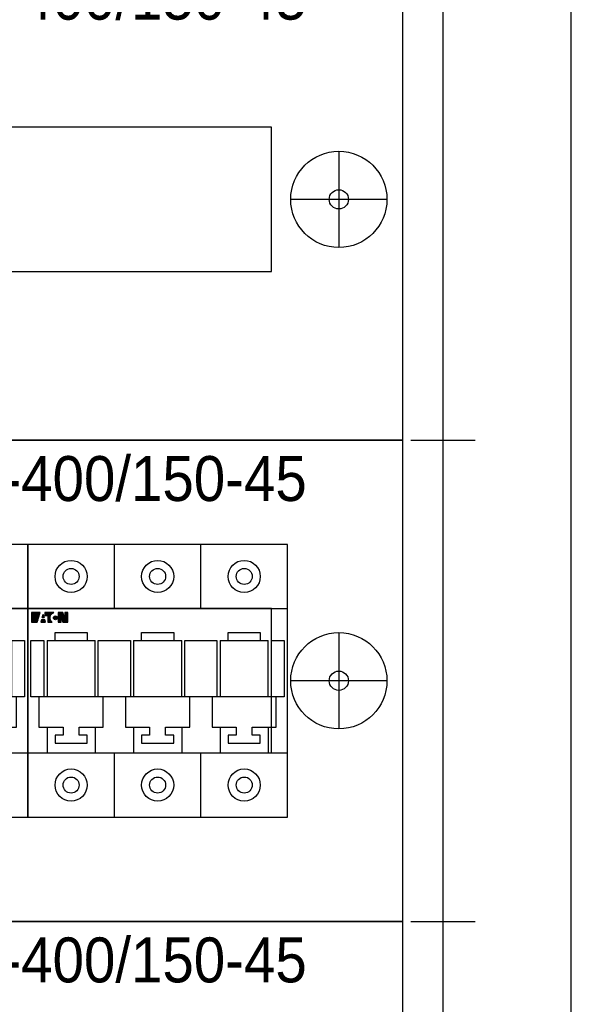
# Model space of a CAD drawing. Header units: millimetres. Extents: x 70863 to 97203, y -18528 to 3008.
# Tile 54 of 122: x 92603 to 92775, y -16282 to -15975. Entities that reach past the tile are written whole.
import ezdxf
from ezdxf.enums import TextEntityAlignment as Align

# ---------------------------------------------------------------- set-up
doc = ezdxf.new("R2010")
doc.units = ezdxf.units.MM
for name, color, linetype, lineweight in [('2DE_OBJ_EATON-Apparatus', 7, 'Continuous', 25), ('2DE_OBJ_EATON-Cabinet', 7, 'Continuous', 25), ('2DE_OBJ_EATON-Covers', 7, 'Continuous', 25), ('2DE_TXTMARK', 41, 'Continuous', 18), ('2DE_TXTNUM', 11, 'Continuous', 18)]:
    doc.layers.add(name, color=color, linetype=linetype, lineweight=lineweight)
doc.layers.add('CP_DETAL_GRID', color=7, linetype='Continuous')
doc.layers.add('EATON_LOGO', color=5, linetype='Continuous')
doc.styles.add('CP_ATTR', font='arial.ttf')
doc.styles.add('CP_ELATT', font='arial.ttf')

# ---------------------------------------------------------------- blocks, each defined once
blk = doc.blocks.new('2de_etn_prod_cac0045_fjaczar')
for p, q in [((20, 90), (20, 60)), ((300, 90), (300, 60)), ((35, 75), (5, 75)), ((315, 75), (285, 75))]:
    blk.add_line(p, q)
for points in [[(0, 0), (320, 0), (320, 150), (0, 150)], [(41, 52.5), (279, 52.5), (279, 97.5), (41, 97.5)]]:
    blk.add_lwpolyline(points, close=True)
for centre, radius in [((20, 75), 15), ((300, 75), 15), ((20, 75), 3), ((300, 75), 3)]:
    blk.add_circle(centre, radius)
at = {"linetype": 'ByBlock', "style": 'CP_ATTR', "flags": 9}
for tag in ['MARK3', 'FUNCTION', 'GROUP', 'NUMBER', 'WEIGHT', 'LINK', 'OTHER1', 'IP', 'OTHER2', 'POWER_LOSSES_CAB', 'POWER', 'VOLTAGE', 'CURRENT', 'CHARACTER', 'PRODUCER', 'ORDER-NO', 'PRODUCT-TYPE', 'MARK2', 'ARTICLE', 'NAME']:
    blk.add_attdef(tag, text='', height=0.00005, dxfattribs=at).set_placement((0, 0), align=Align.MIDDLE_LEFT)
at = {"layer": '2DE_TXTMARK', "linetype": 'ByBlock', "style": 'CP_ATTR', "width": 0.8, "flags": 8}
blk.add_attdef('MARK1', text='', height=14, dxfattribs=at).set_placement((290, 145), align=Align.TOP_RIGHT)
blk = doc.blocks.new('2d_eaton_logo')
for points in [[(1.05, -0.41), (2.09, -0.41), (2.09, -0.41), (2.34, 0.4), (1.05, 0.4), (1.05, 0.63), (2.41, 0.63), (2.68, 1.5), (0, 1.5), (0, -1.5), (1.75, -1.5), (2.01, -0.66), (2.01, -0.66), (1.05, -0.66), (1.05, -0.66), (1.05, -0.41)], [(3.35, -0.03), (3.92, -0.03), (3.92, -0.03), (3.64, 0.93), (3.35, -0.03)], [(6.44, -1.5), (6.42, -1.49), (6.39, -1.46), (6.35, -1.43), (6.3, -1.39), (6.24, -1.33), (6.18, -1.27), (6.15, -1.23), (6.12, -1.2), (6.09, -1.16), (6.03, -1.07), (6.01, -1.02), (5.95, -0.92), (5.89, -0.81), (5.87, -0.75), (5.85, -0.69), (5.83, -0.63), (5.81, -0.56), (5.81, -0.56), (5.79, -0.49), (5.78, -0.42), (5.78, -0.42), (5.77, -0.35), (5.76, -0.27), (5.76, -0.19), (5.75, -0.11), (5.76, 0.02), (5.76, 0.09), (5.78, 0.22), (5.8, 0.29), (5.82, 0.35), (5.84, 0.42), (5.86, 0.48), (5.88, 0.54), (5.9, 0.6), (5.93, 0.66), (5.96, 0.72), (6.03, 0.84), (6.07, 0.89), (6.11, 0.95), (6.15, 1), (6.19, 1.05), (6.24, 1.1), (6.29, 1.14), (6.33, 1.19), (6.39, 1.23), (6.44, 1.27), (6.5, 1.31), (6.55, 1.34), (6.61, 1.38), (6.67, 1.41), (6.8, 1.46), (6.87, 1.48), (6.93, 1.5), (4.15, 1.5), (4.15, 0.63), (5.03, 0.63), (5.03, -1.5)], [(8.01, -0.11, 1), (6.83, -0.11, 1)], [(9.79, -1.5), (11.26, -1.5), (11.26, 1.5), (10.34, 1.5), (10.34, -0.39), (10.33, -0.39), (9.77, 1.5), (8.32, 1.5), (8.32, -1.5), (9.23, -1.5), (9.23, 0.38), (9.24, 0.38)], [(2.9, -1.5), (4.35, -1.5), (4.12, -0.71), (3.14, -0.71)]]:
    blk.add_hatch(color=256).paths.add_polyline_path(points)
for p, q in [((0, 1.5), (0, -1.5)), ((2.68, 1.5), (0, 1.5)), ((2.68, 1.5), (0, 1.5)), ((1.05, 0.4), (1.05, 0.63)), ((1.05, 0.4), (1.05, 0.63)), ((1.05, 0.63), (2.41, 0.63)), ((1.05, 0.63), (2.41, 0.63)), ((2.34, 0.4), (1.05, 0.4)), ((2.34, 0.4), (1.05, 0.4)), ((2.09, -0.41), (2.34, 0.4)), ((2.09, -0.41), (2.34, 0.4)), ((2.41, 0.63), (2.68, 1.5)), ((2.41, 0.63), (2.68, 1.5)), ((3.35, -0.03), (3.64, 0.93)), ((3.64, 0.93), (3.35, -0.03)), ((3.64, 0.93), (3.92, -0.03)), ((3.92, -0.03), (3.64, 0.93)), ((4.15, 1.5), (4.15, 0.63)), ((4.15, 1.5), (4.15, 0.63)), ((6.93, 1.5), (4.15, 1.5)), ((6.93, 1.5), (4.15, 1.5)), ((4.15, 0.63), (5.03, 0.63)), ((4.15, 0.63), (5.03, 0.63)), ((5.03, 0.63), (5.03, -1.5)), ((5.03, 0.63), (5.03, -1.5)), ((5.75, -0.11), (5.76, 0.02)), ((5.75, -0.11), (5.76, 0.02)), ((5.76, 0.09), (5.78, 0.22)), ((5.76, 0.09), (5.78, 0.22)), ((5.76, 0.02), (5.76, 0.09)), ((5.76, 0.02), (5.76, 0.09)), ((5.78, 0.22), (5.8, 0.29)), ((5.78, 0.22), (5.8, 0.29)), ((5.8, 0.29), (5.82, 0.35)), ((5.8, 0.29), (5.82, 0.35)), ((5.82, 0.35), (5.84, 0.42)), ((5.82, 0.35), (5.84, 0.42)), ((5.84, 0.42), (5.86, 0.48)), ((5.84, 0.42), (5.86, 0.48)), ((5.86, 0.48), (5.88, 0.54)), ((5.86, 0.48), (5.88, 0.54)), ((5.88, 0.54), (5.9, 0.6)), ((5.88, 0.54), (5.9, 0.6)), ((5.9, 0.6), (5.93, 0.66)), ((5.9, 0.6), (5.93, 0.66)), ((5.93, 0.66), (5.96, 0.72)), ((5.93, 0.66), (5.96, 0.72)), ((5.96, 0.72), (6.03, 0.84)), ((5.96, 0.72), (6.03, 0.84)), ((6.03, 0.84), (6.07, 0.89)), ((6.03, 0.84), (6.07, 0.89)), ((6.07, 0.89), (6.11, 0.95)), ((6.07, 0.89), (6.11, 0.95)), ((6.11, 0.95), (6.15, 1)), ((6.11, 0.95), (6.15, 1)), ((6.15, 1), (6.19, 1.05)), ((6.15, 1), (6.19, 1.05)), ((6.19, 1.05), (6.24, 1.1)), ((6.19, 1.05), (6.24, 1.1)), ((6.24, 1.1), (6.29, 1.14)), ((6.24, 1.1), (6.29, 1.14)), ((6.29, 1.14), (6.33, 1.19)), ((6.29, 1.14), (6.33, 1.19)), ((6.33, 1.19), (6.39, 1.23)), ((6.33, 1.19), (6.39, 1.23)), ((6.39, 1.23), (6.44, 1.27)), ((6.39, 1.23), (6.44, 1.27)), ((6.44, 1.27), (6.5, 1.31)), ((6.44, 1.27), (6.5, 1.31)), ((6.5, 1.31), (6.55, 1.34)), ((6.5, 1.31), (6.55, 1.34)), ((6.55, 1.34), (6.61, 1.38)), ((6.55, 1.34), (6.61, 1.38)), ((6.61, 1.38), (6.67, 1.41)), ((6.61, 1.38), (6.67, 1.41)), ((6.67, 1.41), (6.8, 1.46)), ((6.67, 1.41), (6.8, 1.46)), ((6.8, 1.46), (6.87, 1.48)), ((6.8, 1.46), (6.87, 1.48)), ((6.87, 1.48), (6.93, 1.5)), ((6.87, 1.48), (6.93, 1.5)), ((8.32, 1.5), (8.32, -1.5)), ((9.77, 1.5), (8.32, 1.5)), ((8.32, 1.5), (8.32, -1.5)), ((9.77, 1.5), (8.32, 1.5)), ((9.23, -1.5), (9.23, 0.38)), ((9.23, 0.38), (9.24, 0.38)), ((9.23, 0.38), (9.24, 0.38)), ((9.23, -1.5), (9.23, 0.38)), ((9.24, 0.38), (9.79, -1.5)), ((9.24, 0.38), (9.79, -1.5)), ((10.33, -0.39), (9.77, 1.5)), ((10.33, -0.39), (9.77, 1.5)), ((10.34, 1.5), (10.34, -0.39)), ((11.26, 1.5), (10.34, 1.5)), ((10.34, 1.5), (10.34, -0.39)), ((11.26, 1.5), (10.34, 1.5)), ((11.26, -1.5), (11.26, 1.5)), ((11.26, -1.5), (11.26, 1.5)), ((0, -1.5), (1.75, -1.5)), ((0, -1.5), (1.75, -1.5)), ((1.05, -0.66), (1.05, -0.41)), ((1.05, -0.66), (1.05, -0.41)), ((1.05, -0.41), (2.09, -0.41)), ((1.05, -0.41), (2.09, -0.41)), ((2.01, -0.66), (1.05, -0.66)), ((2.01, -0.66), (1.05, -0.66)), ((1.75, -1.5), (2.01, -0.66)), ((1.75, -1.5), (2.01, -0.66)), ((3.14, -0.71), (2.9, -1.5)), ((3.14, -0.71), (2.9, -1.5)), ((2.9, -1.5), (4.35, -1.5)), ((2.9, -1.5), (4.35, -1.5)), ((4.12, -0.71), (3.14, -0.71)), ((4.12, -0.71), (3.14, -0.71)), ((3.35, -0.03), (3.92, -0.03)), ((3.92, -0.03), (3.35, -0.03)), ((4.35, -1.5), (4.12, -0.71)), ((4.35, -1.5), (4.12, -0.71)), ((5.03, -1.5), (6.44, -1.5)), ((5.03, -1.5), (6.44, -1.5)), ((5.76, -0.19), (5.75, -0.11)), ((5.76, -0.19), (5.75, -0.11)), ((5.76, -0.27), (5.76, -0.19)), ((5.76, -0.27), (5.76, -0.19)), ((5.77, -0.35), (5.76, -0.27)), ((5.77, -0.35), (5.76, -0.27)), ((5.78, -0.42), (5.77, -0.35)), ((5.78, -0.42), (5.77, -0.35)), ((5.79, -0.49), (5.78, -0.42)), ((5.79, -0.49), (5.78, -0.42)), ((5.81, -0.56), (5.79, -0.49)), ((5.81, -0.56), (5.79, -0.49)), ((5.83, -0.63), (5.81, -0.56)), ((5.83, -0.63), (5.81, -0.56)), ((5.85, -0.69), (5.83, -0.63)), ((5.85, -0.69), (5.83, -0.63)), ((5.87, -0.75), (5.85, -0.69)), ((5.87, -0.75), (5.85, -0.69)), ((5.89, -0.81), (5.87, -0.75)), ((5.89, -0.81), (5.87, -0.75)), ((5.95, -0.92), (5.89, -0.81)), ((5.95, -0.92), (5.89, -0.81)), ((6.01, -1.02), (5.95, -0.92)), ((6.01, -1.02), (5.95, -0.92)), ((6.03, -1.07), (6.01, -1.02)), ((6.03, -1.07), (6.01, -1.02)), ((6.09, -1.16), (6.03, -1.07)), ((6.09, -1.16), (6.03, -1.07)), ((6.12, -1.2), (6.09, -1.16)), ((6.12, -1.2), (6.09, -1.16)), ((6.15, -1.23), (6.12, -1.2)), ((6.15, -1.23), (6.12, -1.2)), ((6.18, -1.27), (6.15, -1.23)), ((6.18, -1.27), (6.15, -1.23)), ((6.24, -1.33), (6.18, -1.27)), ((6.24, -1.33), (6.18, -1.27)), ((6.3, -1.39), (6.24, -1.33)), ((6.3, -1.39), (6.24, -1.33)), ((6.35, -1.43), (6.3, -1.39)), ((6.35, -1.43), (6.3, -1.39)), ((6.39, -1.46), (6.35, -1.43)), ((6.39, -1.46), (6.35, -1.43)), ((6.42, -1.49), (6.39, -1.46)), ((6.42, -1.49), (6.39, -1.46)), ((6.44, -1.5), (6.42, -1.49)), ((6.44, -1.5), (6.42, -1.49)), ((8.32, -1.5), (9.23, -1.5)), ((8.32, -1.5), (9.23, -1.5)), ((9.79, -1.5), (11.26, -1.5)), ((9.79, -1.5), (11.26, -1.5)), ((10.34, -0.39), (10.33, -0.39)), ((10.34, -0.39), (10.33, -0.39))]:
    blk.add_line(p, q)
blk.add_circle((7.42, -0.11), 0.59)
blk = doc.blocks.new('2d_etn_logo')
blk.add_blockref('2d_eaton_logo', (0, 0))
blk = doc.blocks.new('2de_etn_prod_3_3699_5egf2u')
for p, q in [((81, 65), (0, 65)), ((0, 65), (0, -20)), ((27, 45), (27, 65)), ((54, 45), (54, 65)), ((81, -20), (81, 65)), ((0, 45), (81, 45)), ((8.5, 35), (8.5, 37.5)), ((8.5, 37.5), (18.5, 37.5)), ((18.5, 37.5), (18.5, 35)), ((35.5, 35), (35.5, 37.5)), ((35.5, 37.5), (45.5, 37.5)), ((45.5, 37.5), (45.5, 35)), ((62.5, 35), (62.5, 37.5)), ((62.5, 37.5), (72.5, 37.5)), ((72.5, 37.5), (72.5, 35)), ((1, 35), (5, 35)), ((1, 17.5), (1, 35)), ((5, 35), (5, 17.5)), ((6, 35), (21, 35)), ((6, 35), (6, 17.5)), ((21, 17.5), (21, 35)), ((22, 17.5), (22, 35)), ((22, 35), (32, 35)), ((32, 35), (32, 17.5)), ((33, 35), (48, 35)), ((33, 35), (33, 17.5)), ((48, 17.5), (48, 35)), ((49, 35), (59, 35)), ((49, 17.5), (49, 35)), ((59, 35), (59, 17.5)), ((60, 35), (75, 35)), ((60, 35), (60, 17.5)), ((75, 17.5), (75, 35)), ((76, 17.5), (76, 35)), ((76, 35), (80, 35)), ((80, 35), (80, 17.5)), ((80, 17.5), (1, 17.5)), ((3.5, 17.5), (3.5, 8)), ((23.5, 8), (23.5, 17.5)), ((30.5, 17.5), (30.5, 8)), ((50.5, 8), (50.5, 17.5)), ((57.5, 17.5), (57.5, 8)), ((77.5, 8), (77.5, 17.5)), ((3.5, 8), (11, 8)), ((6, 8), (6, 0)), ((11, 8), (11, 5.5)), ((16, 8), (23.5, 8)), ((16, 5.5), (16, 8)), ((21, 8), (21, 0)), ((30.5, 8), (38, 8)), ((33, 8), (33, 0)), ((38, 8), (38, 5.5)), ((43, 8), (50.5, 8)), ((43, 5.5), (43, 8)), ((48, 8), (48, 0)), ((57.5, 8), (65, 8)), ((60, 8), (60, 0)), ((65, 8), (65, 5.5)), ((70, 8), (77.5, 8)), ((70, 5.5), (70, 8)), ((75, 8), (75, 0)), ((8.5, 5.5), (8.5, 3)), ((11, 5.5), (8.5, 5.5)), ((18.5, 5.5), (16, 5.5)), ((18.5, 3), (18.5, 5.5)), ((35.5, 5.5), (35.5, 3)), ((38, 5.5), (35.5, 5.5)), ((45.5, 5.5), (43, 5.5)), ((45.5, 3), (45.5, 5.5)), ((62.5, 5.5), (62.5, 3)), ((65, 5.5), (62.5, 5.5)), ((72.5, 5.5), (70, 5.5)), ((72.5, 3), (72.5, 5.5)), ((0, 0), (81, 0)), ((8.5, 3), (18.5, 3)), ((27, -20), (27, 0)), ((35.5, 3), (45.5, 3)), ((54, -20), (54, 0)), ((62.5, 3), (72.5, 3)), ((0, -20), (81, -20))]:
    blk.add_line(p, q)
for centre, radius in [((13.5, 55), 5), ((40.5, 55), 5), ((67.5, 55), 5), ((13.5, 55), 2.5), ((40.5, 55), 2.5), ((67.5, 55), 2.5), ((13.5, -10), 5), ((40.5, -10), 5), ((67.5, -10), 5), ((13.5, -10), 2.5), ((40.5, -10), 2.5), ((67.5, -10), 2.5)]:
    blk.add_circle(centre, radius)
at = {"layer": 'EATON_LOGO'}
blk.add_blockref('2d_etn_logo', (1.19, 42.22), dxfattribs=at)
at = {"linetype": 'ByBlock', "style": 'CP_ATTR', "flags": 9}
for tag in ['MARK8', 'MARK7', 'MARK6', 'MARK5', 'MARK4', 'TEXT_03', 'TEXT_02', 'FUSE_LINK', 'MARK3', 'FUNCTION', 'GROUP', 'NUMBER', 'OTHER', 'LINK', 'TEXT_01', 'IP', 'NUMBER_OF_POLES', 'POWER_LOSSES', 'POWER', 'VOLTAGE', 'CURRENT', 'CHARACTER', 'PRODUCER', 'ORDER-NO', 'PRODUCT-TYPE', 'MARK2', 'ARTICLE', 'NAME']:
    blk.add_attdef(tag, text='', height=0.00005, dxfattribs=at).set_placement((0, 0), align=Align.MIDDLE_LEFT)
at = {"layer": '2DE_TXTMARK', "linetype": 'ByBlock', "style": 'CP_ATTR', "width": 0.8, "flags": 8}
blk.add_attdef('MARK1', text='', height=3.5, dxfattribs=at).set_placement((40.75, 75.65), align=Align.CENTER)
at = {"layer": '2DE_TXTNUM', "style": 'CP_ELATT', "width": 0.8}
blk.add_attdef('TAG', text='', height=3.5, dxfattribs=at).set_placement((40.75, 69), align=Align.CENTER)

msp = doc.modelspace()

# ---------------------------------------------------------------- linework, layer by layer
at = {"layer": '2DE_OBJ_EATON-Cabinet'}
for points in [[(92349.84, -15331.421), (92349.84, -17331.421), (92774.84, -17331.421), (92774.84, -15331.421)], [(92389.84, -17306.421), (92734.84, -17306.421), (92734.84, -15356.421), (92389.84, -15356.421)]]:
    msp.add_lwpolyline(points, close=True, dxfattribs=at)
at = {"layer": 'CP_DETAL_GRID'}
for p, q in [((92734.84, -16116.421), (92734.84, -16096.421)), ((92724.84, -16106.421), (92744.84, -16106.421)), ((92734.84, -16266.421), (92734.84, -16246.421)), ((92724.84, -16256.421), (92744.84, -16256.421))]:
    msp.add_line(p, q, dxfattribs=at)

# ---------------------------------------------------------------- block references
at = {"layer": '2DE_OBJ_EATON-Apparatus'}
for p in [(92524.34, -16203.921), (92605.34, -16203.921)]:
    msp.add_blockref('2de_etn_prod_3_3699_5egf2u', p, dxfattribs=at)
at = {"layer": '2DE_OBJ_EATON-Covers'}
ref = msp.add_blockref('2de_etn_prod_cac0045_fjaczar', (92402.34, -16106.421), dxfattribs=at)
ref.add_attrib('MARK1', 'BPZ-FP-400/150-45', dxfattribs={"layer": '2DE_TXTMARK', "linetype": 'ByBlock', "height": 14, "style": 'CP_ATTR', "width": 0.9, "flags": 8}).set_placement((92692.34, -15961.421), align=Align.TOP_RIGHT)
ref = msp.add_blockref('2de_etn_prod_cac0045_fjaczar', (92402.34, -16256.421), dxfattribs=at)
ref.add_attrib('MARK1', 'BPZ-FP-400/150-45', dxfattribs={"layer": '2DE_TXTMARK', "linetype": 'ByBlock', "height": 14, "style": 'CP_ATTR', "width": 0.9, "flags": 8}).set_placement((92692.34, -16111.421), align=Align.TOP_RIGHT)
ref = msp.add_blockref('2de_etn_prod_cac0045_fjaczar', (92402.34, -16406.421), dxfattribs=at)
ref.add_attrib('MARK1', 'BPZ-FP-400/150-45', dxfattribs={"layer": '2DE_TXTMARK', "linetype": 'ByBlock', "height": 14, "style": 'CP_ATTR', "width": 0.9, "flags": 8}).set_placement((92692.34, -16261.421), align=Align.TOP_RIGHT)

doc.saveas('drawing.dxf')
